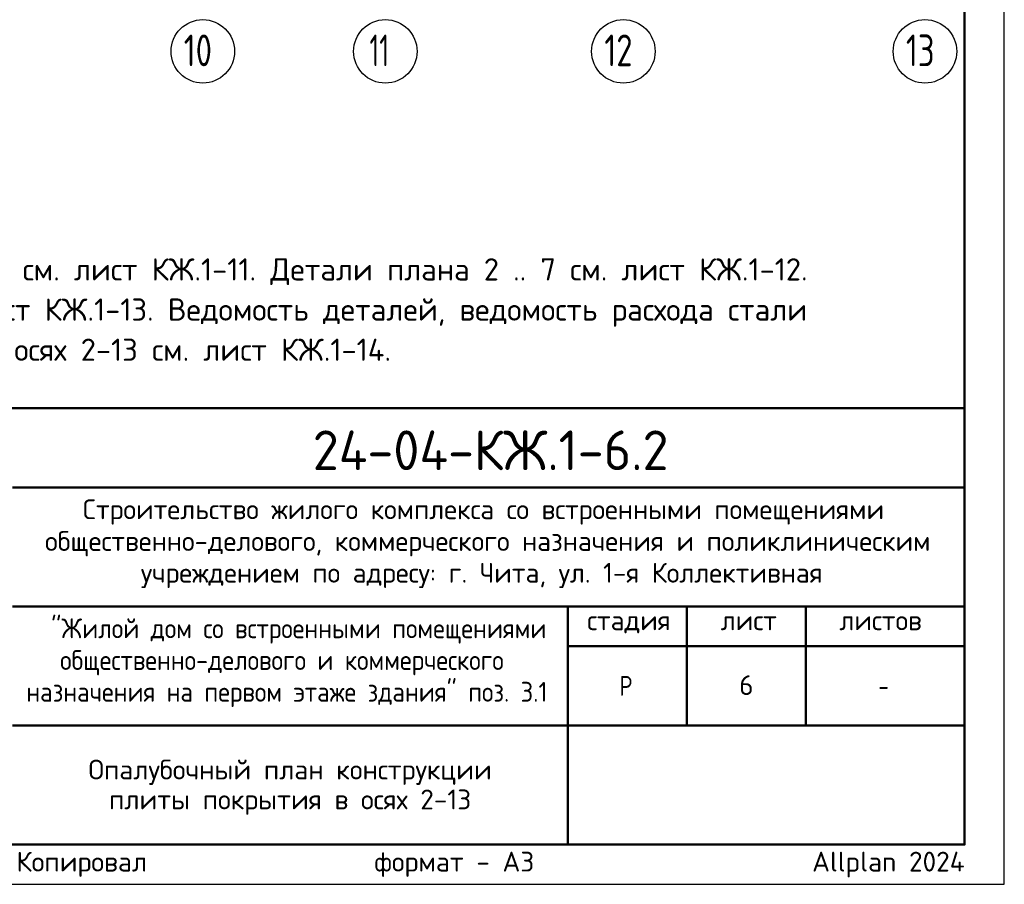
# Model space of a CAD drawing. Header units: millimetres. Extents: x 0 to 42000, y 0 to 29700.
# Tile 5 of 7: x 29593 to 42000, y 0 to 10896. Entities that reach past the tile are written whole.
import ezdxf

# ---------------------------------------------------------------- set-up
doc = ezdxf.new("R2010")
doc.units = ezdxf.units.MM
doc.linetypes.add('______5', pattern=[1100, 800, -100, 100, -100])
doc.layers.add('Standard', color=7, linetype='Continuous', lineweight=25)
doc.layers.add('Надписи', color=7, linetype='Continuous', lineweight=25)
doc.layers.add('Оси', color=7, linetype='______5', lineweight=13, true_color=0x656565)
doc.styles.add('ISOCPEUR', font='txt')

msp = doc.modelspace()

# ---------------------------------------------------------------- linework, layer by layer
at = {"layer": 'Standard', "color": 7, "linetype": 'Continuous', "lineweight": 50, "transparency": 33554687}
for p, q in [((23000, 6000), (41500, 6000)), ((29500, 5000), (41500, 5000)), ((29500, 3500), (41500, 3500)), ((36500, 2000), (36500, 3500)), ((38000, 2000), (38000, 3500)), ((39500, 2000), (39500, 3500)), ((36500, 3000), (41500, 3000)), ((29500, 2000), (41500, 2000)), ((36500, 500), (36500, 2000)), ((36500, 500), (36500, 2000))]:
    msp.add_line(p, q, dxfattribs=at)
at = {"layer": 'Standard', "color": 7, "linetype": 'Continuous', "lineweight": 25, "transparency": 33554687}
for p, q in [((41500, 500), (41500, 6000)), ((23000, 500), (41500, 500)), ((23000, 500), (41500, 500)), ((23000, 500), (41500, 500))]:
    msp.add_line(p, q, dxfattribs=at)
msp.add_lwpolyline([(0, 0), (42000, 0), (42000, 29700), (0, 29700), (0, 0)], close=True, dxfattribs=at)
at = {"layer": 'Standard', "color": 7, "linetype": 'Continuous', "lineweight": 50, "transparency": 33554687}
msp.add_lwpolyline([(2000, 29200), (41500, 29200), (41500, 500), (2000, 500), (2000, 29200)], close=True, dxfattribs=at)
at = {"layer": 'Standard', "color": 2, "linetype": 'Continuous', "lineweight": 13, "transparency": 33554687}
msp.add_lwpolyline([(41500, 29200), (2000, 29200), (2000, 6000), (41500, 6000), (41500, 29200)], dxfattribs=at)
at = {"layer": 'Standard', "color": 7, "linetype": 'Continuous', "lineweight": 25, "transparency": 33554687}
msp.add_lwpolyline([(41500, 6000), (23000, 6000), (23000, 500), (41500, 500), (41500, 6000)], dxfattribs=at)
at = {"layer": 'Оси', "color": 7, "linetype": 'Continuous', "lineweight": 25, "transparency": 33554687}
for centre in [(31900, 10496), (34200, 10496), (37200, 10496), (41000, 10496)]:
    msp.add_circle(centre, 400, dxfattribs=at)

# ---------------------------------------------------------------- texts
at = {"layer": 'Standard', "color": 7, "linetype": 'Continuous', "lineweight": 13, "transparency": 33554687, "insert": (23000, 8395), "char_height": 280, "width": 16734.9, "attachment_point": 1, "line_spacing_factor": 1.084337}
msp.add_mtext('\\A1;{\\fISOCPEUR|i0|b0;\\H279.999995;\\W1.000000;\\C7;1. Общие указания см. листы КЖ.1-1.}\\P{\\fISOCPEUR|i0|b0;\\H279.999995;\\W1.000000;\\C7;2. Деталь плана 1, сечения а-а, б-б см. лист КЖ.1-11. Детали плана 2 .. 7 см. лист КЖ.1-12.}\\P{\\fISOCPEUR|i0|b0;\\H279.999995;\\W1.000000;\\C7;3. Спецификацию элементов см. лист КЖ.1-13. Ведомость деталей, ведомость расхода стали}\\P{\\fISOCPEUR|i0|b0;\\H279.999995;\\W1.000000;\\C7;на конструкцию плиты покрытия в осях 2-13 см. лист КЖ.1-14.}\\P', dxfattribs=at)
at = {"layer": 'Standard', "color": 7, "linetype": 'Continuous', "lineweight": 50, "transparency": 33554687, "insert": (33285, 5218), "char_height": 500, "width": 4936.77, "attachment_point": 7, "style": 'ISOCPEUR'}
msp.add_mtext('\\W0.96;24-04-КЖ.1-6.2', dxfattribs=at)
at = {"layer": 'Standard', "color": 7, "linetype": 'Continuous', "lineweight": 25, "transparency": 33554687, "char_height": 250, "attachment_point": 7, "style": 'ISOCPEUR'}
for s, insert, width in [('\\W0.99;Строительство жилого комплекса со встроенными помещениями', (30388, 4533), 10343.94), ('\\W0.99;общественно-делового, коммерческого назначения и поликлиническим', (29912, 4133), 11292.27), ('\\W0.99;учреждением по адресу: г. Чита, ул. 1-я Коллективная', (31119, 3733), 8881.18), ('\\W0.90;"Жилой дом со встроенными помещениями', (29989, 3033), 6132.51), ('\\W0.99;стадия    лист     листов', (36743, 3162), 4372.59), ('\\W0.90;общественно-делового и коммерческого', (30102, 2633), 5904.55), ('\\W0.90;назначения на первом этаже здания" поз. 3.1', (29676, 2233), 6756.08), ('\\W0.80;Р', (37150, 2375), 299.86), ('\\W0.78;-', (40412, 2375), 272.01)]:
    msp.add_mtext(s, dxfattribs=dict(at, insert=insert, width=width))
at = {"layer": 'Standard', "color": 7, "linetype": 'Continuous', "lineweight": 25, "transparency": 33554687, "insert": (33000, 1571), "char_height": 250, "width": 5091.88, "attachment_point": 2, "line_spacing_factor": 0.903614}
msp.add_mtext('\\A1;{\\fISOCPEUR|i0|b0;\\H250.000000;\\W1.000000;\\C7;Опалубочный план конструкции}\\P{\\fISOCPEUR|i0|b0;\\H250.000000;\\W1.000000;\\C7;плиты покрытия в осях 2-13}\\P', dxfattribs=at)
at = {"layer": 'Standard', "color": 8, "linetype": 'Continuous', "lineweight": 13, "transparency": 33554687, "insert": (41500, 248), "char_height": 250, "width": 11749.46, "attachment_point": 6, "style": 'ISOCPEUR'}
msp.add_mtext('\\A1;{\\fISOCPEUR|i0|b0;\\H250.000000;\\W1.000000;\\C8;Копировал                  формат - А3                      Allplan 2024}\\P', dxfattribs=at)
at = {"layer": 'Надписи', "color": 7, "linetype": 'Continuous', "lineweight": 13, "transparency": 33554687, "insert": (38750, 2510), "char_height": 250, "width": 272.22, "attachment_point": 5, "style": 'ISOCPEUR'}
msp.add_mtext('\\A1;{\\fISOCPEUR|i0|b0;\\H250.000000;\\W1.000000;\\C7;6}\\P', dxfattribs=at)
at = {"layer": 'Оси', "color": 7, "linetype": 'Continuous', "lineweight": 35, "transparency": 33554687, "char_height": 400, "attachment_point": 7, "style": 'ISOCPEUR'}
for s, insert, width in [('\\W0.75;10', (31660, 10309), 629.7), ('\\W0.62;11', (34000, 10309), 525), ('\\W0.75;12', (36960, 10309), 629.7), ('\\W0.75;13', (40760, 10309), 629.7)]:
    msp.add_mtext(s, dxfattribs=dict(at, insert=insert, width=width))

doc.saveas('drawing.dxf')
